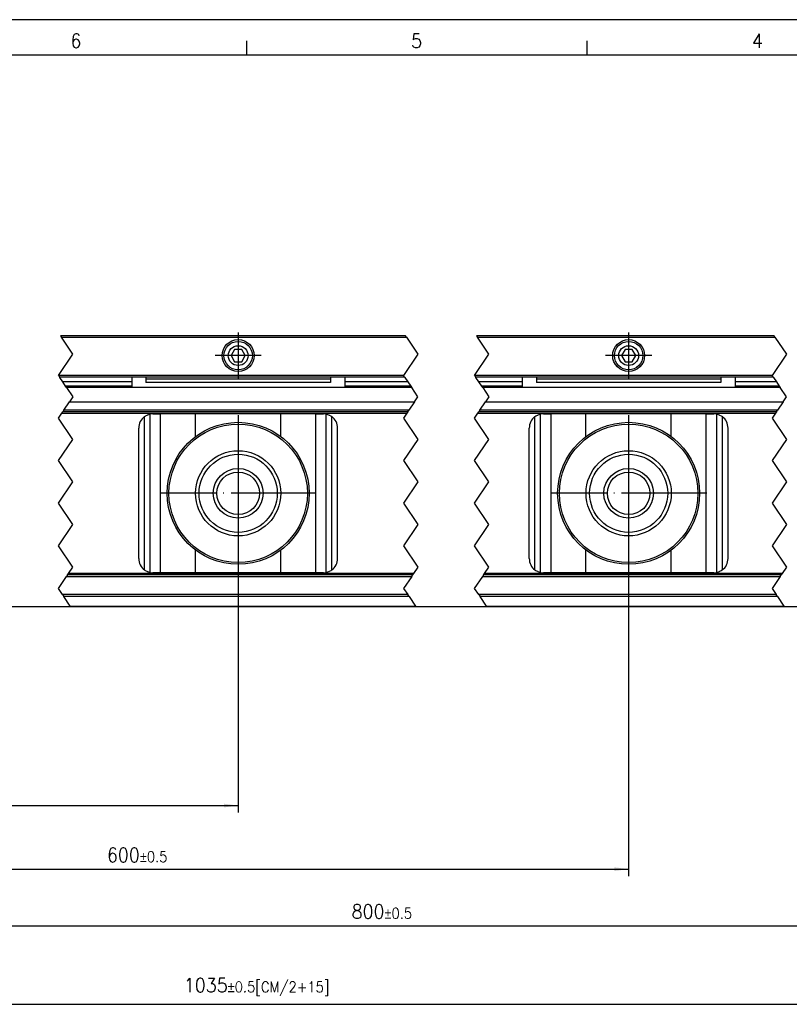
# Model space of a CAD drawing. Header units: inches. Extents: x -381 to 2960, y -418 to 176.
# Tile 15 of 21: x 182 to 291, y 37 to 176. Entities that reach past the tile are written whole.
import ezdxf

# ---------------------------------------------------------------- set-up
doc = ezdxf.new("R2010")
doc.units = ezdxf.units.IN
doc.linetypes.add('DOT_CENTER', pattern=[14, 12, -1, 0, -1])
doc.layers.add('1', color=7, linetype='Continuous')
doc.styles.add('CONVERTER_11', font='txt.shx', dxfattribs={"width": 0.9})
doc.dimstyles.new('ME10_DIM_21', dxfattribs={"dimtxt": 2, "dimasz": 2, "dimexe": 1, "dimexo": 1, "dimgap": 1, "dimtad": 1, "dimdsep": 46, "dimtxsty": 'CONVERTER_11', "dimsah": 1, "dimcen": 0.09, "dimclrd": 2, "dimclre": 2, "dimclrt": 2, "dimadec": 0, "dimazin": 0, "dimtol": 1, "dimtp": 0.5, "dimtm": 0.5, "dimtfac": 0.75, "dimtdec": 1, "dimtix": 1, "dimtmove": 0, "dimatfit": 3, "dimfxl": 1, "dimtolj": 1, "dimtzin": 0, "dimarcsym": 0})
doc.dimstyles.new('ME10_DIM_23', dxfattribs={"dimtxt": 2, "dimasz": 2, "dimexe": 1, "dimexo": 1, "dimgap": 1, "dimtad": 1, "dimdsep": 46, "dimtxsty": 'CONVERTER_11', "dimsah": 1, "dimcen": 0.09, "dimclrd": 2, "dimclre": 2, "dimclrt": 2, "dimadec": 0, "dimazin": 0, "dimtol": 1, "dimtp": 0.5, "dimtm": 0.5, "dimtfac": 0.75, "dimtdec": 1, "dimtix": 1, "dimtmove": 0, "dimatfit": 3, "dimfxl": 1, "dimtolj": 1, "dimtzin": 0, "dimarcsym": 0})
doc.dimstyles.new('ME10_DIM_25', dxfattribs={"dimtxt": 2, "dimasz": 2, "dimexe": 1, "dimexo": 1, "dimgap": 1, "dimtad": 1, "dimdsep": 46, "dimtxsty": 'CONVERTER_11', "dimsah": 1, "dimcen": 0.09, "dimclrd": 2, "dimclre": 2, "dimclrt": 2, "dimadec": 0, "dimazin": 0, "dimtol": 1, "dimtp": 0.5, "dimtm": 0.5, "dimtfac": 0.75, "dimtdec": 1, "dimtix": 1, "dimtmove": 0, "dimatfit": 3, "dimfxl": 1, "dimtolj": 1, "dimtzin": 0, "dimarcsym": 0})
doc.dimstyles.new('ME10_DIM_27', dxfattribs={"dimtxt": 2, "dimasz": 2, "dimexe": 1, "dimexo": 1, "dimgap": 1, "dimtad": 1, "dimdsep": 46, "dimtxsty": 'CONVERTER_11', "dimsah": 1, "dimcen": 0.09, "dimclrd": 2, "dimclre": 2, "dimclrt": 2, "dimadec": 0, "dimazin": 0, "dimtol": 1, "dimtp": 0.5, "dimtm": 0.5, "dimtfac": 0.75, "dimtdec": 1, "dimtix": 1, "dimtmove": 0, "dimatfit": 3, "dimfxl": 1, "dimtolj": 1, "dimtzin": 0, "dimarcsym": 0})
doc.dimstyles.new('ME10_DIM_31', dxfattribs={"dimtxt": 2, "dimasz": 2, "dimexe": 1, "dimexo": 1, "dimgap": 1, "dimtad": 1, "dimdsep": 46, "dimtxsty": 'CONVERTER_11', "dimsah": 1, "dimcen": 0.09, "dimclrd": 2, "dimclre": 2, "dimclrt": 2, "dimadec": 0, "dimazin": 0, "dimtfac": 1, "dimtdec": 4, "dimtix": 1, "dimtmove": 0, "dimatfit": 3, "dimfxl": 1, "dimtolj": 1, "dimtzin": 0, "dimarcsym": 0})

# ---------------------------------------------------------------- blocks, each defined once
blk = doc.blocks.new('Marco_a1', base_point=(38.86876955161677, -121.3796663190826))
at = {"layer": '1', "color": 2, "linetype": 'Continuous'}
for p, q in [((458.8687695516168, 175.6203336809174), (-381.1312304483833, 175.6203336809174)), ((214.1628872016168, 172.6203336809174), (214.1628872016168, 170.6203336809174)), ((262.104063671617, 172.6203336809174), (262.104063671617, 170.6203336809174))]:
    blk.add_line(p, q, dxfattribs=at)
at = {"layer": '1', "color": 7, "linetype": 'Continuous'}
blk.add_line((453.8687695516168, 170.6203336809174), (-361.1312304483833, 170.6203336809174), dxfattribs=at)
at = {"layer": '1', "color": 2, "char_height": 2, "attachment_point": 4, "line_spacing_factor": 1.20048019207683, "style": 'CONVERTER_11'}
for s, insert in [('6', (189.3791898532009, 172.6451371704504)), ('5', (237.3529070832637, 172.6451371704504)), ('4', (285.3640039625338, 172.6451371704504))]:
    blk.add_mtext(s, dxfattribs=dict(at, insert=insert))
blk = doc.blocks.new('Top', base_point=(38.86876955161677, -121.3796663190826))
blk.add_blockref('Marco_a1', (38.86876955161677, -121.3796663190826))
blk = doc.blocks.new('_dummy_frame', base_point=(-381.1312304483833, -418.3796663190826))
blk.add_blockref('Top', (38.86876955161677, -121.3796663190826))
blk = doc.blocks.new('SOPORTE_SV_2040__40', base_point=(-224.4999960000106, 92.89999959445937))
at = {"color": 2, "linetype": 'DOT_CENTER'}
for p, q in [((187.9611395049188, 131.0999995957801), (188.0944728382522, 130.8999995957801)), ((189.6944725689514, 128.4999999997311), (188.0944728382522, 130.8999995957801)), ((236.7088778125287, 130.8999995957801), (236.5755444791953, 131.0999995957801)), ((236.7088778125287, 130.8999995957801), (238.3088775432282, 128.499999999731)), ((246.5755444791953, 131.0999995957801), (246.7088778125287, 130.8999995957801)), ((248.3088775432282, 128.4999999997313), (246.7088778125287, 130.8999995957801)), ((288.613735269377, 130.8999995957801), (288.4804019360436, 131.0999995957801)), ((288.613735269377, 130.8999995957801), (290.2137350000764, 128.499999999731)), ((187.6944722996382, 125.4999995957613), (189.6944725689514, 128.4999999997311)), ((238.3088775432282, 128.499999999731), (236.3088775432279, 125.4999999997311)), ((246.308877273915, 125.4999995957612), (248.3088775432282, 128.4999999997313)), ((290.2137350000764, 128.499999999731), (288.2137350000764, 125.4999999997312)), ((187.6944722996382, 125.4999995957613), (187.8278061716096, 125.2999995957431)), ((187.8786355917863, 125.2237319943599), (187.8278061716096, 125.2999995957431)), ((188.2944728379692, 124.5999995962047), (187.8786355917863, 125.2237319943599)), ((236.4422079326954, 125.2999933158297), (236.3088775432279, 125.4999999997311)), ((236.4422079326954, 125.2999933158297), (236.4930459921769, 125.2237319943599)), ((236.4930459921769, 125.2237319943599), (236.9088778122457, 124.5999995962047)), ((246.308877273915, 125.4999995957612), (246.4422111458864, 125.2999995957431)), ((246.4930459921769, 125.2237319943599), (246.4422111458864, 125.2999995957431)), ((246.9088778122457, 124.5999995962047), (246.4930459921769, 125.2237319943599)), ((288.3470572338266, 125.2999933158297), (288.2137350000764, 125.4999999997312)), ((288.3470572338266, 125.2999933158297), (288.3978921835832, 125.2237319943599)), ((288.3978921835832, 125.2237319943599), (288.813735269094, 124.5999995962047)), ((188.694472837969, 123.9999995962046), (188.2944728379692, 124.5999995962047)), ((188.8278061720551, 123.7999995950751), (188.694472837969, 123.9999995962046)), ((188.8278061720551, 123.7999995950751), (189.6944725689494, 122.499999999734)), ((236.9088778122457, 124.5999995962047), (237.3088778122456, 123.9999995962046)), ((237.3088778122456, 123.9999995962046), (237.442211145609, 123.7999995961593)), ((238.30887754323, 122.499999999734), (237.442211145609, 123.7999995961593)), ((247.3088778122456, 123.9999995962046), (246.9088778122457, 124.5999995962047)), ((247.4422111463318, 123.7999995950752), (247.3088778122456, 123.9999995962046)), ((247.4422111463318, 123.7999995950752), (248.3088775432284, 122.4999999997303)), ((288.813735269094, 124.5999995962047), (289.2137352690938, 123.9999995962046)), ((289.2137352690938, 123.9999995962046), (289.3470686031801, 123.7999995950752)), ((290.2137350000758, 122.4999999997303), (289.3470686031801, 123.7999995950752)), ((189.6944725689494, 122.499999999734), (189.2278056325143, 121.7999995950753)), ((237.8422106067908, 121.7999995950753), (238.30887754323, 122.499999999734)), ((248.3088775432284, 122.4999999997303), (247.8422106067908, 121.7999995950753)), ((289.7470680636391, 121.7999995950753), (290.2137350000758, 122.4999999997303)), ((188.4278056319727, 120.5999995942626), (189.2278056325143, 121.7999995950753)), ((237.8422106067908, 121.7999995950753), (237.0422106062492, 120.5999995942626)), ((247.0422106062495, 120.5999995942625), (247.8422106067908, 121.7999995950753)), ((289.7470680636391, 121.7999995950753), (288.9470680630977, 120.5999995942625)), ((187.6944725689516, 119.499999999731), (188.1611389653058, 120.1999995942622)), ((189.6944725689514, 116.4999999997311), (187.6944725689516, 119.499999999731)), ((188.1611389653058, 120.1999995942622), (188.2944722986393, 120.3999995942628)), ((188.4278056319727, 120.5999995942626), (188.2944722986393, 120.3999995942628)), ((236.7755439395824, 120.1999995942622), (236.3088775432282, 119.4999999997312)), ((236.3088775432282, 119.4999999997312), (238.3088775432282, 116.499999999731)), ((236.9088772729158, 120.3999995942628), (236.7755439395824, 120.1999995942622)), ((236.9088772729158, 120.3999995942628), (237.0422106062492, 120.5999995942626)), ((246.3088775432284, 119.4999999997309), (246.7755439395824, 120.1999995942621)), ((248.3088775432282, 116.4999999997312), (246.3088775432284, 119.4999999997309)), ((246.7755439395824, 120.1999995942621), (246.9088772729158, 120.3999995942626)), ((247.0422106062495, 120.5999995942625), (246.9088772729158, 120.3999995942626)), ((288.6804013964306, 120.1999995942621), (288.2137350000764, 119.4999999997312)), ((288.2137350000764, 119.4999999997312), (290.2137350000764, 116.499999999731)), ((288.8137347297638, 120.3999995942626), (288.6804013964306, 120.1999995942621)), ((288.8137347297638, 120.3999995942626), (288.9470680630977, 120.5999995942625)), ((187.6944725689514, 113.4999999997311), (189.6944725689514, 116.4999999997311)), ((238.3088775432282, 116.499999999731), (236.3088775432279, 113.4999999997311)), ((246.3088775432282, 113.499999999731), (248.3088775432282, 116.4999999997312)), ((290.2137350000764, 116.499999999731), (288.2137350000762, 113.4999999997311)), ((189.6944725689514, 110.4999999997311), (187.6944725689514, 113.4999999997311)), ((236.3088775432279, 113.4999999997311), (238.3088775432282, 110.499999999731)), ((248.3088775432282, 110.4999999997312), (246.3088775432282, 113.499999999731)), ((288.2137350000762, 113.4999999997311), (290.2137350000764, 110.4999999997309)), ((187.6944725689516, 107.499999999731), (189.6944725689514, 110.4999999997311)), ((238.3088775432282, 110.499999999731), (236.3088775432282, 107.4999999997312)), ((246.3088775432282, 107.4999999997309), (248.3088775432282, 110.4999999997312)), ((290.2137350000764, 110.4999999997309), (288.2137350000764, 107.4999999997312)), ((189.6944725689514, 104.4999999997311), (187.6944725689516, 107.499999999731)), ((236.3088775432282, 107.4999999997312), (238.3088775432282, 104.499999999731)), ((248.3088775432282, 104.4999999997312), (246.3088775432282, 107.4999999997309)), ((288.2137350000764, 107.4999999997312), (290.2137350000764, 104.499999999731)), ((187.6944725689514, 101.4999999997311), (189.6944725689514, 104.4999999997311)), ((238.3088775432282, 104.499999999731), (236.3088775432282, 101.4999999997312)), ((246.3088775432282, 101.499999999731), (248.3088775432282, 104.4999999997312)), ((290.2137350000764, 104.499999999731), (288.2137350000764, 101.4999999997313)), ((189.6944725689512, 98.49999999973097), (187.6944725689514, 101.4999999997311)), ((236.3088775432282, 101.4999999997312), (238.3088775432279, 98.49999999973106)), ((248.3088775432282, 98.49999999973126), (246.3088775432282, 101.499999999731)), ((288.2137350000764, 101.4999999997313), (290.2137350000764, 98.49999999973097)), ((189.0944722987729, 97.59999959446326), (189.6944725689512, 98.49999999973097)), ((238.3088775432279, 98.49999999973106), (237.7088772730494, 97.59999959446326)), ((247.7088772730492, 97.5999995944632), (248.3088775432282, 98.49999999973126)), ((290.2137350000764, 98.49999999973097), (289.6137347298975, 97.5999995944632)), ((187.6944725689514, 95.49999999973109), (188.8278056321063, 97.19999959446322)), ((188.9611389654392, 97.3999995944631), (188.8278056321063, 97.19999959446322)), ((188.9611389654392, 97.3999995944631), (189.0944722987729, 97.59999959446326)), ((237.4422106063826, 97.19999959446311), (236.3088775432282, 95.49999999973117)), ((237.4422106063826, 97.19999959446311), (237.5755439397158, 97.3999995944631)), ((237.7088772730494, 97.59999959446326), (237.5755439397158, 97.3999995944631)), ((246.3088775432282, 95.49999999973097), (247.4422106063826, 97.19999959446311)), ((247.5755439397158, 97.3999995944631), (247.4422106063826, 97.19999959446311)), ((247.5755439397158, 97.3999995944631), (247.7088772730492, 97.5999995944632)), ((289.3470680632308, 97.19999959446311), (288.2137350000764, 95.49999999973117)), ((289.3470680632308, 97.19999959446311), (289.4804013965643, 97.39999959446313)), ((289.6137347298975, 97.5999995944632), (289.4804013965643, 97.39999959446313)), ((188.2729927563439, 94.63221971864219), (187.6944725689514, 95.49999999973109)), ((188.2729927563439, 94.63221971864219), (188.4579694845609, 94.35475462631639)), ((189.3468509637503, 93.02143240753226), (188.4579694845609, 94.35475462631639)), ((236.3088775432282, 95.49999999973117), (236.8866652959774, 94.63331837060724)), ((237.0723744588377, 94.3547546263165), (236.8866652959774, 94.63331837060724)), ((237.0723744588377, 94.3547546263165), (237.9612559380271, 93.02143240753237)), ((246.8873977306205, 94.63221971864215), (246.3088775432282, 95.49999999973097)), ((246.8873977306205, 94.63221971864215), (247.0723744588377, 94.3547546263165)), ((247.9612559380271, 93.02143240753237), (247.0723744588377, 94.3547546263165)), ((288.2137350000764, 95.49999999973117), (288.7915227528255, 94.6333183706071)), ((288.9772319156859, 94.3547546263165), (288.7915227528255, 94.6333183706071)), ((288.9772319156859, 94.3547546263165), (289.8661133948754, 93.02143240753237)), ((189.3468509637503, 93.02143240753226), (189.4278061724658, 92.89999959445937)), ((238.0422111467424, 92.89999959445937), (237.9612559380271, 93.02143240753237)), ((247.9612559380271, 93.02143240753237), (248.042211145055, 92.89999959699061)), ((289.9470686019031, 92.89999959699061), (289.8661133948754, 93.02143240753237))]:
    blk.add_line(p, q, dxfattribs=at)
at = {"color": 7, "linetype": 'Continuous'}
for p, q in [((236.5755444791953, 131.0999995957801), (187.9611395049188, 131.0999995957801)), ((188.0944728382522, 130.8999995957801), (236.7088778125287, 130.8999995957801)), ((288.4804019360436, 131.0999995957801), (246.5755444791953, 131.0999995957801)), ((246.7088778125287, 130.8999995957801), (288.613735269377, 130.8999995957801)), ((212.5000039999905, 129.1660249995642), (212.0000039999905, 128.2999995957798)), ((213.5000039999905, 129.1660249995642), (212.5000039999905, 129.1660249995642)), ((214.0000039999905, 128.2999995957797), (213.5000039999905, 129.1660249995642)), ((267.5000039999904, 129.1660249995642), (267.0000039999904, 128.2999995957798)), ((268.5000039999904, 129.1660249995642), (267.5000039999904, 129.1660249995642)), ((269.0000039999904, 128.2999995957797), (268.5000039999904, 129.1660249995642)), ((212.0000039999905, 128.2999995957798), (212.5000039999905, 127.4339741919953)), ((213.5000039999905, 127.4339741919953), (214.0000039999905, 128.2999995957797)), ((267.0000039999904, 128.2999995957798), (267.5000039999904, 127.4339741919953)), ((268.5000039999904, 127.4339741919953), (269.0000039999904, 128.2999995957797)), ((212.5000039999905, 127.4339741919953), (213.5000039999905, 127.4339741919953)), ((267.5000039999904, 127.4339741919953), (268.5000039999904, 127.4339741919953)), ((236.3088775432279, 125.4999999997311), (187.6944722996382, 125.4999995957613)), ((187.8278061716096, 125.2999995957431), (236.4422079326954, 125.2999933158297)), ((198.0000039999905, 125.2999984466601), (198.0000039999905, 123.7999995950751)), ((200.0000039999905, 125.2999919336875), (200.0000039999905, 124.9652482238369)), ((200.0000039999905, 124.9652482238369), (200.0000039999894, 124.4961776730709)), ((226.0000039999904, 124.9652482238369), (200.0000039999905, 124.9652482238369)), ((226.0000039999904, 125.2999919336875), (226.0000039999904, 124.9652482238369)), ((226.0000039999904, 124.9652482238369), (226.0000039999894, 124.4961776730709)), ((228.0000039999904, 125.2999984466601), (228.0000039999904, 123.7999995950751)), ((288.2137350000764, 125.4999999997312), (246.308877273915, 125.4999995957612)), ((246.4422111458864, 125.2999995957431), (288.3470572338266, 125.2999933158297)), ((253.0000039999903, 125.2999984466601), (253.0000039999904, 123.7999995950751)), ((255.0000039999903, 125.2999919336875), (255.0000039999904, 124.9652482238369)), ((255.0000039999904, 124.9652482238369), (255.0000039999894, 124.4961776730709)), ((281.0000039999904, 124.9652482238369), (255.0000039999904, 124.9652482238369)), ((281.0000039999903, 125.2999919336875), (281.0000039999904, 124.9652482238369)), ((281.0000039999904, 124.9652482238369), (281.0000039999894, 124.4961776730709)), ((283.0000039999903, 125.2999984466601), (283.0000039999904, 123.7999995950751)), ((198.0000079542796, 124.5999995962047), (188.2944728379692, 124.5999995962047)), ((198.0000142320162, 123.9999995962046), (188.694472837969, 123.9999995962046)), ((237.442211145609, 123.7999995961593), (188.8278061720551, 123.7999995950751)), ((226.0000039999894, 124.4961776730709), (200.0000039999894, 124.4961776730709)), ((236.9088778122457, 124.5999995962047), (228.0000043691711, 124.5999995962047)), ((237.3088778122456, 123.9999995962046), (228.0000106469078, 123.9999995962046)), ((253.0000052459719, 124.5999995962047), (246.9088778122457, 124.5999995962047)), ((253.0000072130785, 123.9999995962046), (247.3088778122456, 123.9999995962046)), ((289.3470686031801, 123.7999995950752), (247.4422111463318, 123.7999995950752)), ((281.0000039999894, 124.4961776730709), (255.0000039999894, 124.4961776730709)), ((289.2137352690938, 123.9999995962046), (282.9999933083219, 123.9999995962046)), ((288.813735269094, 124.5999995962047), (283.0000131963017, 124.5999995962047)), ((189.2278056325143, 121.7999995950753), (237.8422106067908, 121.7999995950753)), ((247.8422106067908, 121.7999995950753), (289.7470680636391, 121.7999995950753)), ((188.1611389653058, 120.1999995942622), (236.7755439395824, 120.1999995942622)), ((236.9088772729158, 120.3999995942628), (188.2944722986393, 120.3999995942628)), ((237.0422106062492, 120.5999995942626), (188.4278056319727, 120.5999995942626)), ((199.8000039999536, 119.6999995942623), (199.94986361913, 119.802116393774)), ((199.8000039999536, 98.09999959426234), (199.8000039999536, 119.6999995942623)), ((199.94986361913, 119.802116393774), (200.1941263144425, 119.9304580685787)), ((200.1941263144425, 119.9304580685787), (200.235264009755, 119.9480209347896)), ((200.235264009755, 119.9480209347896), (200.26236361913, 119.9589920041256)), ((200.26236361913, 119.9589920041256), (200.3992044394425, 120.0076217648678)), ((200.3992044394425, 120.0076217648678), (200.5496560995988, 120.0486373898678)), ((200.5496560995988, 120.0486373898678), (200.5979152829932, 120.0591638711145)), ((201.0000039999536, 120.0999995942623), (200.5979152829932, 120.0591638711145)), ((200.5979152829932, 97.74083531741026), (200.5979152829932, 120.0591638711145)), ((201.0000039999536, 120.0999995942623), (202.0743292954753, 120.0999995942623)), ((206.9924568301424, 120.0999995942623), (202.0743292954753, 120.0999995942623)), ((202.0743292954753, 97.69999959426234), (202.0743292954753, 120.0999995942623)), ((206.9924568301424, 116.8943336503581), (206.9924568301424, 120.0999995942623)), ((219.0075511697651, 120.0999995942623), (206.9924568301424, 120.0999995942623)), ((223.9256787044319, 120.0999995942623), (219.0075511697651, 120.0999995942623)), ((219.0075511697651, 116.8943336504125), (219.0075511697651, 120.0999995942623)), ((223.9256787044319, 120.0999995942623), (225.0000039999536, 120.0999995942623)), ((223.9256787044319, 97.69999959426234), (223.9256787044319, 120.0999995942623)), ((225.402092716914, 120.0591638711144), (225.0000039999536, 120.0999995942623)), ((225.402092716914, 120.0591638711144), (225.45035190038, 120.0486373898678)), ((225.402092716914, 97.74083531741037), (225.402092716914, 120.0591638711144)), ((225.45035190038, 120.0486373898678), (225.6008035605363, 120.0076217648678)), ((225.6008035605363, 120.0076217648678), (225.7376443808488, 119.9589920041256)), ((225.7376443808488, 119.9589920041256), (225.7647439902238, 119.9480209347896)), ((225.7647439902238, 119.9480209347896), (225.8058816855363, 119.9304580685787)), ((225.8058816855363, 119.9304580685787), (226.0501443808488, 119.802116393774)), ((226.0501443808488, 119.802116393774), (226.2000039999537, 119.6999995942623)), ((226.2000039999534, 98.09999959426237), (226.2000039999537, 119.6999995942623)), ((246.7755439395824, 120.1999995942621), (288.6804013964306, 120.1999995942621)), ((288.8137347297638, 120.3999995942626), (246.9088772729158, 120.3999995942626)), ((288.9470680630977, 120.5999995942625), (247.0422106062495, 120.5999995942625)), ((254.8000039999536, 119.6999995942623), (254.9498331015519, 119.802116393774)), ((254.8000039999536, 98.09999959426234), (254.8000039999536, 119.6999995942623)), ((254.9498331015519, 119.802116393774), (255.1941568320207, 119.9304580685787)), ((255.1941568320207, 119.9304580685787), (255.2352945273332, 119.9480209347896)), ((255.2352945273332, 119.9480209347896), (255.2623331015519, 119.9589920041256)), ((255.2623331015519, 119.9589920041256), (255.3991739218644, 120.0076217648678)), ((255.3991739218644, 120.0076217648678), (255.5496255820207, 120.0486373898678)), ((255.5496255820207, 120.0486373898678), (255.5979152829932, 120.0591638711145)), ((256.0000039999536, 120.0999995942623), (255.5979152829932, 120.0591638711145)), ((255.5979152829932, 97.74083531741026), (255.5979152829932, 120.0591638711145)), ((256.0000039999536, 120.0999995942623), (257.0743292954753, 120.0999995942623)), ((261.9924568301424, 120.0999995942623), (257.0743292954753, 120.0999995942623)), ((257.0743292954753, 97.69999959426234), (257.0743292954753, 120.0999995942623)), ((261.9924568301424, 116.8943336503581), (261.9924568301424, 120.0999995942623)), ((274.0075511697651, 120.0999995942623), (261.9924568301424, 120.0999995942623)), ((278.9256787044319, 120.0999995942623), (274.0075511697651, 120.0999995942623)), ((274.0075511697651, 116.8943336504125), (274.0075511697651, 120.0999995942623)), ((278.9256787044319, 120.0999995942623), (280.0000039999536, 120.0999995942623)), ((278.9256787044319, 97.69999959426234), (278.9256787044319, 120.0999995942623)), ((280.402092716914, 120.0591638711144), (280.0000039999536, 120.0999995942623)), ((280.402092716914, 120.0591638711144), (280.4503824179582, 120.0486373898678)), ((280.402092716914, 97.74083531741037), (280.402092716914, 120.0591638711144)), ((280.4503824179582, 120.0486373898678), (280.6008340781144, 120.0076217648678)), ((280.6008340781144, 120.0076217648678), (280.7376748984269, 119.9589920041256)), ((280.7376748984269, 119.9589920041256), (280.7647134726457, 119.9480209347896)), ((280.7647134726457, 119.9480209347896), (280.8058511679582, 119.9304580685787)), ((280.8058511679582, 119.9304580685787), (281.0501748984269, 119.802116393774)), ((281.0501748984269, 119.802116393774), (281.2000039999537, 119.6999995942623)), ((281.2000039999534, 98.09999959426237), (281.2000039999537, 119.6999995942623)), ((199.0000039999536, 99.69999959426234), (199.0000039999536, 118.0999995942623)), ((227.0000039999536, 99.69999959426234), (227.0000039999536, 118.0999995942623)), ((254.0000039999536, 99.69999959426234), (254.0000039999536, 118.0999995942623)), ((282.0000039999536, 99.69999959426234), (282.0000039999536, 118.0999995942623)), ((206.9924568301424, 97.69999959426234), (206.9924568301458, 100.9056655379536)), ((219.0075511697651, 97.69999959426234), (219.0075511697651, 100.9056655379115)), ((261.9924568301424, 97.69999959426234), (261.9924568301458, 100.9056655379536)), ((274.0075511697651, 97.69999959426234), (274.0075511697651, 100.9056655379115)), ((188.8278056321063, 97.19999959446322), (237.4422106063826, 97.19999959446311)), ((237.5755439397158, 97.3999995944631), (188.9611389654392, 97.3999995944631)), ((237.7088772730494, 97.59999959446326), (189.0944722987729, 97.59999959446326)), ((199.94986361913, 97.99788665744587), (199.8000039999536, 98.09999959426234)), ((200.1941263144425, 97.86954498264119), (199.94986361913, 97.99788665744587)), ((200.235264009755, 97.85198211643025), (200.1941263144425, 97.86954498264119)), ((200.26236361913, 97.84099578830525), (200.235264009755, 97.85198211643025)), ((200.3992044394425, 97.79238128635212), (200.26236361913, 97.84099578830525)), ((200.5496560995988, 97.75136566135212), (200.3992044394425, 97.79238128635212)), ((200.5979152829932, 97.74083531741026), (200.5496560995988, 97.75136566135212)), ((200.5979152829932, 97.74083531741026), (201.0000039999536, 97.69999959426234)), ((202.0743292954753, 97.69999959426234), (201.0000039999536, 97.69999959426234)), ((206.9924568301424, 97.69999959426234), (202.0743292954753, 97.69999959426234)), ((219.0075511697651, 97.69999959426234), (206.9924568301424, 97.69999959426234)), ((223.9256787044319, 97.69999959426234), (219.0075511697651, 97.69999959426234)), ((225.0000039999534, 97.69999959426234), (223.9256787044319, 97.69999959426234)), ((225.0000039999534, 97.69999959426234), (225.402092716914, 97.74083531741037)), ((225.45035190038, 97.75136566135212), (225.402092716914, 97.74083531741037)), ((225.6008035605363, 97.79238128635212), (225.45035190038, 97.75136566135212)), ((225.7376443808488, 97.84099578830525), (225.6008035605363, 97.79238128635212)), ((225.7647439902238, 97.85198211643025), (225.7376443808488, 97.84099578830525)), ((225.8058816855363, 97.86954498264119), (225.7647439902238, 97.85198211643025)), ((226.0501443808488, 97.99788665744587), (225.8058816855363, 97.86954498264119)), ((226.2000039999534, 98.09999959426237), (226.0501443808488, 97.99788665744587)), ((247.4422106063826, 97.19999959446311), (289.3470680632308, 97.19999959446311)), ((289.4804013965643, 97.39999959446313), (247.5755439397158, 97.3999995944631)), ((289.6137347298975, 97.5999995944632), (247.7088772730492, 97.5999995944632)), ((254.9498331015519, 97.99788665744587), (254.8000039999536, 98.09999959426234)), ((255.1941568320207, 97.86954498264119), (254.9498331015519, 97.99788665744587)), ((255.2352945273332, 97.85198211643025), (255.1941568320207, 97.86954498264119)), ((255.2623331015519, 97.84099578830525), (255.2352945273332, 97.85198211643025)), ((255.3991739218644, 97.79238128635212), (255.2623331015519, 97.84099578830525)), ((255.5496255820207, 97.75136566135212), (255.3991739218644, 97.79238128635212)), ((255.5979152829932, 97.74083531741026), (255.5496255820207, 97.75136566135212)), ((255.5979152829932, 97.74083531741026), (256.0000039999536, 97.69999959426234)), ((257.0743292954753, 97.69999959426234), (256.0000039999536, 97.69999959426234)), ((261.9924568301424, 97.69999959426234), (257.0743292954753, 97.69999959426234)), ((274.0075511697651, 97.69999959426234), (261.9924568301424, 97.69999959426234)), ((278.9256787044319, 97.69999959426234), (274.0075511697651, 97.69999959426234)), ((280.0000039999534, 97.69999959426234), (278.9256787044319, 97.69999959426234)), ((280.0000039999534, 97.69999959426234), (280.402092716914, 97.74083531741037)), ((280.4503824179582, 97.75136566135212), (280.402092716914, 97.74083531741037)), ((280.6008340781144, 97.79238128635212), (280.4503824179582, 97.75136566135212)), ((280.7376748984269, 97.84099578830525), (280.6008340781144, 97.79238128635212)), ((280.7647134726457, 97.85198211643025), (280.7376748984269, 97.84099578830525)), ((280.8058511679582, 97.86954498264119), (280.7647134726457, 97.85198211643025)), ((281.0501748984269, 97.99788665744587), (280.8058511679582, 97.86954498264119)), ((281.2000039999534, 98.09999959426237), (281.0501748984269, 97.99788665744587)), ((236.8866652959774, 94.63331837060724), (188.2729927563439, 94.63221971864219)), ((237.0723744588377, 94.3547546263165), (188.4579694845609, 94.35475462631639)), ((288.7915227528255, 94.6333183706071), (246.8873977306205, 94.63221971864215)), ((288.9772319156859, 94.3547546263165), (247.0723744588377, 94.3547546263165)), ((189.3468509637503, 93.02143240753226), (237.9612559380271, 93.02143240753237)), ((247.9612559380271, 93.02143240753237), (289.8661133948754, 93.02143240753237)), ((238.0422111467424, 92.89999959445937), (189.4278061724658, 92.89999959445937)), ((289.9470686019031, 92.89999959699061), (248.042211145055, 92.89999959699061))]:
    blk.add_line(p, q, dxfattribs=at)
for centre, radius in [((213.0000039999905, 128.2999995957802), 2.250000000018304), ((268.0000039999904, 128.2999995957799), 2.250000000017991), ((213.0000039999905, 128.2999995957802), 2.000000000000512), ((213.0000039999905, 128.2999995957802), 1.393782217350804), ((268.0000039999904, 128.2999995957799), 2.000000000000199), ((268.0000039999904, 128.2999995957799), 1.393782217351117), ((213.00000399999, 108.899999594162), 10), ((213.00000399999, 108.899999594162), 9.75), ((268.00000399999, 108.899999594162), 10), ((268.00000399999, 108.899999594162), 9.75), ((213.00000399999, 108.899999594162), 6), ((213.00000399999, 108.899999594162), 5.5), ((268.00000399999, 108.899999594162), 6), ((268.00000399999, 108.899999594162), 5.5), ((213.00000399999, 108.899999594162), 3.5), ((268.00000399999, 108.899999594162), 3.5), ((213.00000399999, 108.899999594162), 3), ((268.00000399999, 108.899999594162), 3)]:
    blk.add_circle(centre, radius, dxfattribs=at)
for centre, radius, start, end in [((201.0000039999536, 118.0999995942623), 2.000000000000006, 126.8698976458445, 180), ((225.0000039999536, 118.0999995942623), 2, 0, 53.13010235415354), ((256.0000039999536, 118.0999995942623), 2.000000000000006, 126.8698976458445, 180), ((280.0000039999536, 118.0999995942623), 2, 0, 53.13010235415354), ((201.0000039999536, 99.69999959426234), 2, 180, 233.1301023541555), ((225.0000039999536, 99.69999959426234), 1.999999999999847, 306.8698976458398, 0), ((256.0000039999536, 99.69999959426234), 2, 180, 233.1301023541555), ((280.0000039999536, 99.69999959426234), 1.999999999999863, 306.8698976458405, 0)]:
    blk.add_arc(centre, radius, start, end, dxfattribs=at)
at = {"layer": '1', "color": 2, "linetype": 'DOT_CENTER'}
for p, q in [((213.0000039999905, 131.5499995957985), (213.0000039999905, 125.0499995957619)), ((268.0000039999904, 131.5499995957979), (268.0000039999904, 125.0499995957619)), ((216.2500040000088, 128.2999995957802), (209.7500039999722, 128.2999995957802)), ((271.2500040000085, 128.2999995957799), (264.7500039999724, 128.2999995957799)), ((213.00000399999, 119.899999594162), (213.00000399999, 97.899999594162)), ((268.00000399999, 119.899999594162), (268.00000399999, 97.899999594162)), ((224.00000399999, 108.899999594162), (202.00000399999, 108.899999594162)), ((279.00000399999, 108.899999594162), (257.00000399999, 108.899999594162))]:
    blk.add_line(p, q, dxfattribs=at)
blk = doc.blocks.new('*D74')
at = {"layer": '1', "color": 2, "linetype": 'Continuous'}
for p, q in [((107.996962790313, 109.8999995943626), (107.996962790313, 46.9840094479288)), ((323.00000399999, 107.899999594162), (323.00000399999, 46.9840094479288)), ((107.996962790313, 47.9840094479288), (323.00000399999, 47.9840094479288))]:
    blk.add_line(p, q, dxfattribs=at)
at = {"layer": '1', "color": 2}
for points in [[(109.996962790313, 48.24731444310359), (109.996962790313, 47.72070445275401), (107.996962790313, 47.9840094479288)], [(321.00000399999, 47.72070445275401), (321.00000399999, 48.24731444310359), (323.00000399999, 47.9840094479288)]]:
    blk.add_solid(points, dxfattribs=at)
at = {"layer": '1', "color": 2, "insert": (228.9819365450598, 48.9840094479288), "char_height": 2, "attachment_point": 7, "rotation": 0.00013888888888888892, "line_spacing_factor": 0.60024009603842, "style": 'CONVERTER_11'}
blk.add_mtext('\\C2;800\\C2;\\H1.5;{\\Fgdt;`}0.5', dxfattribs=at)
blk = doc.blocks.new('*D76')
at = {"layer": '1', "color": 2, "linetype": 'Continuous'}
for p, q in [((107.996962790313, 109.8999995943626), (107.996962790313, 54.9506939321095)), ((268.00000399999, 107.899999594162), (268.00000399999, 54.9506939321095)), ((107.9969627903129, 55.9506939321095), (268.00000399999, 55.9506939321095))]:
    blk.add_line(p, q, dxfattribs=at)
at = {"layer": '1', "color": 2}
for points in [[(109.9969627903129, 56.21399892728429), (109.9969627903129, 55.68738893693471), (107.9969627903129, 55.9506939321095)], [(266.00000399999, 55.68738893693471), (266.00000399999, 56.21399892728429), (268.00000399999, 55.9506939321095)]]:
    blk.add_solid(points, dxfattribs=at)
at = {"layer": '1', "color": 2, "insert": (194.5148375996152, 56.9506939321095), "char_height": 2, "attachment_point": 7, "rotation": 0.00013888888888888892, "line_spacing_factor": 0.60024009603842, "style": 'CONVERTER_11'}
blk.add_mtext('\\C2;600\\C2;\\H1.5;{\\Fgdt;`}0.5', dxfattribs=at)
blk = doc.blocks.new('*D78')
at = {"layer": '1', "color": 2, "linetype": 'Continuous'}
for p, q in [((107.9969627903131, 109.8999995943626), (107.9969627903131, 63.91275364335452)), ((213.00000399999, 107.899999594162), (213.00000399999, 63.91275364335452)), ((107.9969627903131, 64.91275364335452), (213.00000399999, 64.91275364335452))]:
    blk.add_line(p, q, dxfattribs=at)
at = {"layer": '1', "color": 2}
for points in [[(109.9969627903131, 65.17605863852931), (109.9969627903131, 64.64944864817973), (107.9969627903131, 64.91275364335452)], [(211.00000399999, 64.64944864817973), (211.00000399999, 65.17605863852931), (213.00000399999, 64.91275364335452)]]:
    blk.add_solid(points, dxfattribs=at)
at = {"layer": '1', "color": 2, "insert": (157.2944895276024, 65.91275364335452), "char_height": 2, "attachment_point": 7, "rotation": 0.00013888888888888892, "line_spacing_factor": 0.60024009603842, "style": 'CONVERTER_11'}
blk.add_mtext('\\C2;400\\C2;\\H1.5;{\\Fgdt;`}0.5', dxfattribs=at)
blk = doc.blocks.new('*D80')
at = {"layer": '1', "color": 2, "linetype": 'Continuous'}
for p, q in [((107.996962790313, 109.8999995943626), (107.996962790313, 35.91275364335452)), ((368.00000399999, 107.899999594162), (368.00000399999, 35.91275364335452)), ((107.996962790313, 36.91275364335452), (368.00000399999, 36.91275364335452))]:
    blk.add_line(p, q, dxfattribs=at)
at = {"layer": '1', "color": 2}
for points in [[(109.996962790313, 37.17605863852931), (109.996962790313, 36.64944864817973), (107.996962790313, 36.91275364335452)], [(366.00000399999, 36.64944864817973), (366.00000399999, 37.17605863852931), (368.00000399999, 36.91275364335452)]]:
    blk.add_solid(points, dxfattribs=at)
at = {"layer": '1', "color": 2, "insert": (205.3486206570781, 38.11275364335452), "char_height": 2, "attachment_point": 7, "rotation": 0.00013888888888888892, "line_spacing_factor": 0.60024009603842, "style": 'CONVERTER_11'}
blk.add_mtext('\\C2;\\C2;\\C2;1035\\C2;\\H1.5;{\\Fgdt;`}0.5\\C2;[CM/2+15]', dxfattribs=at)
blk = doc.blocks.new('*D84')
at = {"layer": '1', "color": 2, "linetype": 'Continuous'}
for p, q in [((113.1221630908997, 108.8999995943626), (93.21432026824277, 108.8999995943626)), ((94.21432026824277, 108.8999995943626), (94.21432026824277, 92.8999995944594)), ((404.5000039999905, 92.8999995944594), (93.21432026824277, 92.8999995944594))]:
    blk.add_line(p, q, dxfattribs=at)
at = {"layer": '1', "color": 2}
for points in [[(94.47762526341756, 106.8999995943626), (93.95101527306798, 106.8999995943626), (94.21432026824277, 108.8999995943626)], [(93.95101527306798, 94.8999995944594), (94.47762526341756, 94.8999995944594), (94.21432026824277, 92.8999995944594)]]:
    blk.add_solid(points, dxfattribs=at)
at = {"layer": '1', "color": 2, "insert": (93.21432026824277, 101.699999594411), "char_height": 2, "attachment_point": 7, "rotation": 90, "line_spacing_factor": 0.60024009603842, "style": 'CONVERTER_11'}
blk.add_mtext('16', dxfattribs=at)
blk = doc.blocks.new('Alzado2', base_point=(-86.99999600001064, 111.999999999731))
blk.add_blockref('SOPORTE_SV_2040__40', (-224.4999960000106, 92.89999959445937))
at = {"layer": '1'}
for base, p1, dimstyle, picture, middle in [((107.996962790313, 47.9840094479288), (323.00000399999, 108.899999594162), 'ME10_DIM_21', '*D74', (233.7756865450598, 49.9840094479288)), ((107.9969627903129, 55.9506939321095), (268.00000399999, 108.899999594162), 'ME10_DIM_23', '*D76', (199.3085875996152, 57.9506939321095)), ((107.9969627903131, 64.91275364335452), (213.00000399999, 108.899999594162), 'ME10_DIM_25', '*D78', (162.0882395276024, 66.91275364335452))]:
    dim = blk.add_linear_dim(base=base, p1=p1, p2=(107.996962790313, 110.8999995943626), dimstyle=dimstyle, dxfattribs=at)
    dim.commit()
    dim.dimension.update_dxf_attribs({"geometry": picture, "text_midpoint": middle, "text_rotation": 0.00013888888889})
dim = blk.add_linear_dim(base=(107.996962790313, 36.91275364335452), p1=(368.00000399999, 108.899999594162), p2=(107.996962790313, 110.8999995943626), dimstyle='ME10_DIM_27', override={"dimpost": '<>[CM/2+15]'}, dxfattribs=at)
dim.commit()
dim.dimension.update_dxf_attribs({"geometry": '*D80', "text_midpoint": (217.7423706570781, 39.11275364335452), "text_rotation": 0.00013888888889})
dim = blk.add_linear_dim(base=(94.21432026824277, 108.8999995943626), p1=(405.5000039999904, 92.89999959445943), p2=(114.1221630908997, 108.8999995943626), angle=90, dimstyle='ME10_DIM_31', dxfattribs=at)
dim.commit()
dim.dimension.update_dxf_attribs({"geometry": '*D84', "text_midpoint": (92.21432026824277, 102.899999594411), "text_rotation": 90})

msp = doc.modelspace()

# ---------------------------------------------------------------- block references
msp.add_blockref('Alzado2', (-86.99999600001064, 111.999999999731))
at = {"layer": '1'}
msp.add_blockref('_dummy_frame', (-381.1312304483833, -418.3796663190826), dxfattribs=at)

doc.saveas('drawing.dxf')
